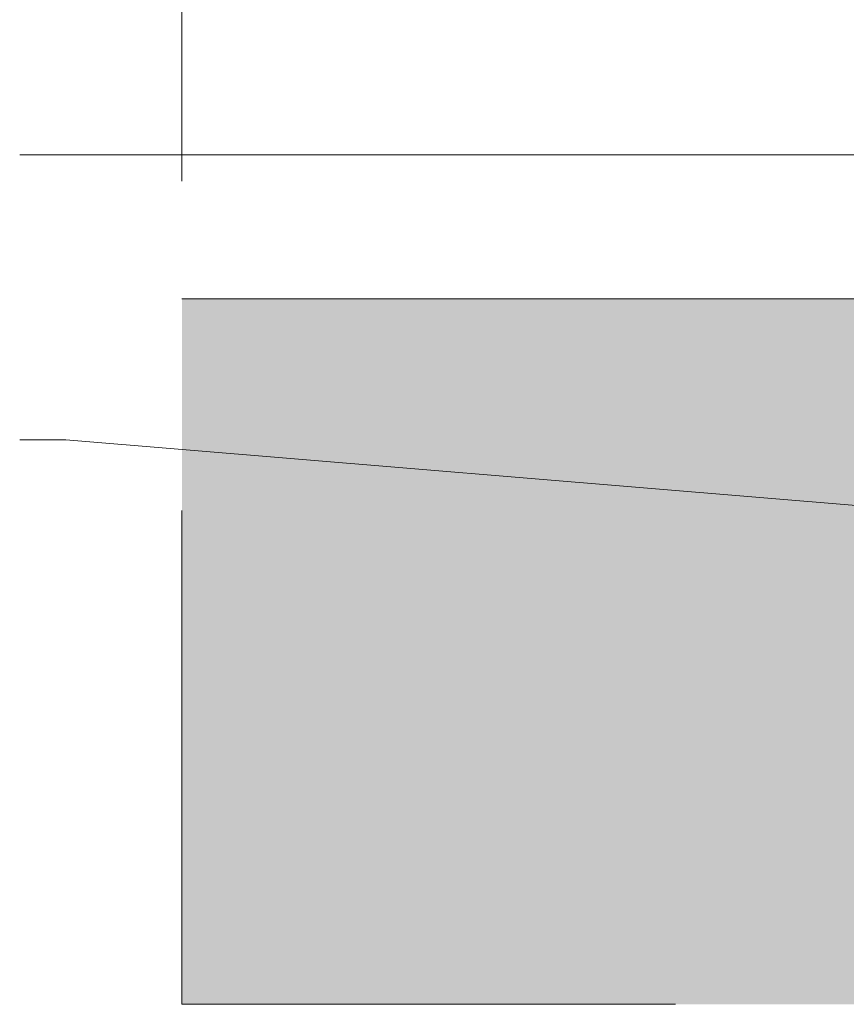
# Paper-space layout 'AD-02 DETAL MONTAŻU DRZWI' of a CAD drawing. Header units: millimetres. Extents: x 0 to 594, y 0 to 550.
# Tile 3 of 99: x 94 to 114, y 31 to 55. Entities that reach past the tile are written whole.
import ezdxf
from ezdxf.xclip import XClip

# ---------------------------------------------------------------- set-up
doc = ezdxf.new("R2010")
doc.units = ezdxf.units.MM
doc.header["$MEASUREMENT"] = 0
doc.header["$XCLIPFRAME"] = 0
doc.linetypes.add('przerywama detal', pattern=[120, 80, -40])
doc.layers.add('A_stolarka_Nr_pióra__1', color=7, linetype='Continuous', lineweight=20)
doc.layers.add('A_stolarka_Nr_pióra__10', color=7, linetype='Continuous', lineweight=13, true_color=0x4b4b4b)
doc.layers.add('A_stolarka_Nr_pióra__170', color=7, linetype='Continuous', lineweight=5, true_color=0x1c1c1c)
doc.layers.add('A_strop', color=7, linetype='Continuous')

# ---------------------------------------------------------------- blocks, each defined once
blk = doc.blocks.new('Rysunek_2_2', base_point=(-46914.584, -27095.2))
at = {"layer": 'A_strop', "linetype": 'Continuous', "lineweight": 0, "true_color": 0x000000}
blk.add_hatch(color=18, dxfattribs=at).paths.add_polyline_path([(157.585, 48.288), (97.585, 48.288), (97.585, 31.152), (157.585, 31.152)])
at = {"layer": 'A_stolarka_Nr_pióra__1', "color": 7, "linetype": 'Continuous', "lineweight": 20, "ltscale": 0.2}
blk.add_line((157.585, 48.288), (97.585, 48.288), dxfattribs=at)
at = {"layer": 'A_stolarka_Nr_pióra__10', "color": 251, "linetype": 'przerywama detal', "lineweight": 13, "ltscale": 0.2, "true_color": 0x4b4b4b}
for p in [(97.585, 91.152), (157.585, 31.152)]:
    blk.add_line(p, (97.585, 31.152), dxfattribs=at)
at = {"layer": 'A_stolarka_Nr_pióra__170', "color": 250, "linetype": 'Continuous', "lineweight": 5, "ltscale": 0.2, "true_color": 0x1c1c1c}
for p, q in [((118.706, 51.794), (93.644, 51.794)), ((94.767, 44.865), (93.644, 44.865)), ((124.929, 42.365), (94.767, 44.865))]:
    blk.add_line(p, q, dxfattribs=at)

psp = doc.layouts.new('AD-02 DETAL MONTAŻU DRZWI')

# ---------------------------------------------------------------- block references
at = {"color": 37, "linetype": 'Continuous', "lineweight": 5, "true_color": 0x656532}
ref = psp.add_blockref('Rysunek_2_2', (-46914.584, -27095.2), dxfattribs=at)
XClip(ref).set_block_clipping_path([(33.2101829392, 4.9001792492), (292.97782874, 254.0652997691)])

doc.saveas('drawing.dxf')
